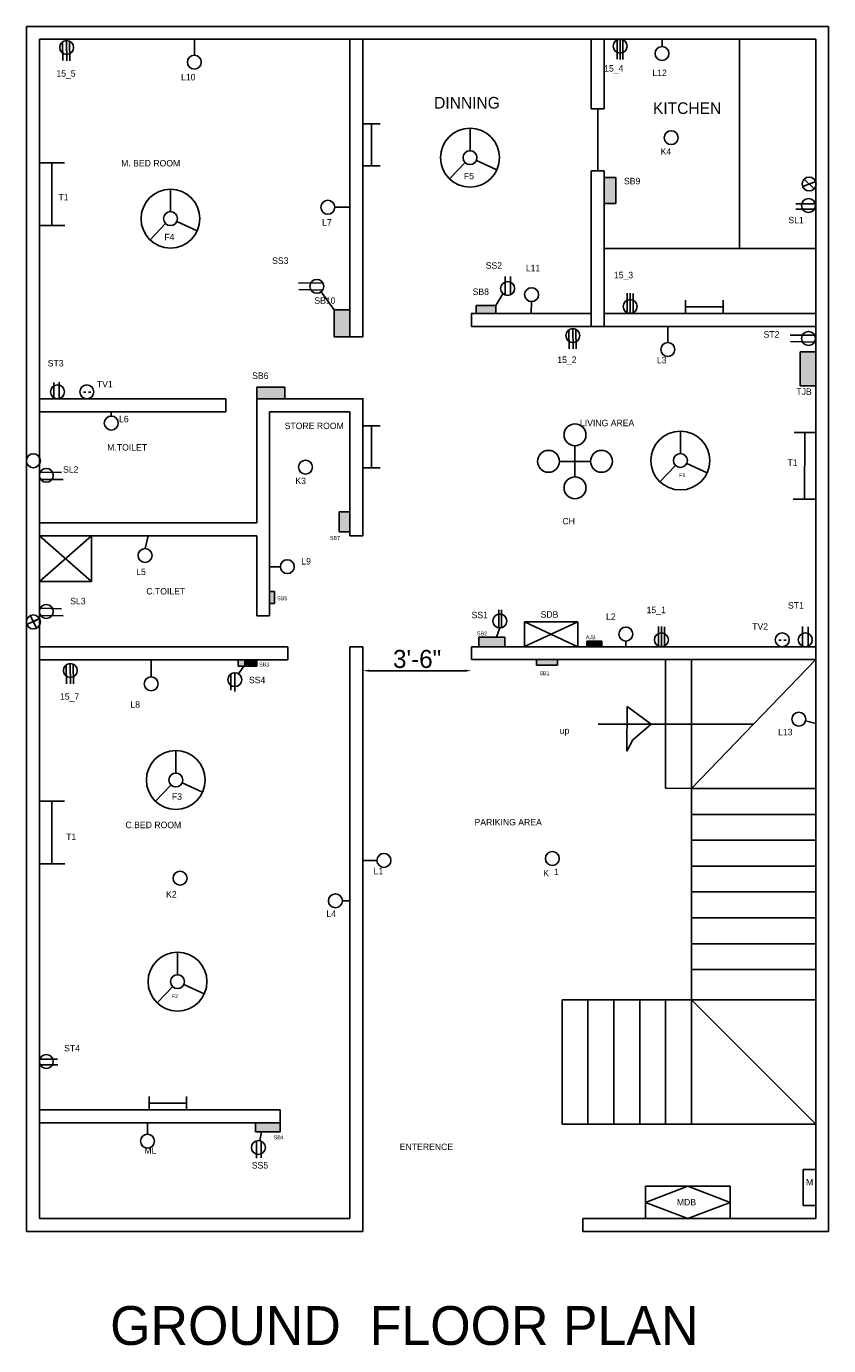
# Model space of a CAD drawing. Header units: inches. Extents: x 4084 to 7152, y -2825 to -1061.
# Tile 4 of 8: x 5343 to 5653, y -1584 to -1074. Entities that reach past the tile are written whole.
import ezdxf

# ---------------------------------------------------------------- set-up
doc = ezdxf.new("R2010")
doc.units = ezdxf.units.IN
doc.dimstyles.new('ISO-25', dxfattribs={"dimtxt": 7, "dimasz": 2.5, "dimexe": 1.25, "dimexo": 0.625, "dimgap": 1, "dimtad": 1, "dimdec": 1, "dimlunit": 3, "dimtxsty": 'Standard', "dimcen": 2.5, "dimse1": 1, "dimse2": 1, "dimadec": 0, "dimazin": 0, "dimtfac": 1, "dimtdec": 1, "dimtmove": 2, "dimatfit": 3, "dimfxl": 1, "dimarcsym": 0})

# ---------------------------------------------------------------- blocks, each defined once
blk = doc.blocks.new('*D6')
at = {"color": 0, "lineweight": -2}
blk.add_line((5475.7, -1322.92), (5512.68, -1322.92), dxfattribs=at)
at = {"color": 0}
for points in [[(5475.7, -1322.5), (5475.7, -1323.34), (5473.2, -1322.92)], [(5512.68, -1322.5), (5512.68, -1323.34), (5515.18, -1322.92)]]:
    blk.add_solid(points, dxfattribs=at)
at = {"layer": 'Defpoints', "color": 0}
for p in [(5473.2, -1316.16), (5515.18, -1316.16), (5515.18, -1322.92)]:
    blk.add_point(p, dxfattribs=at)
at = {"color": 0, "insert": (5494.19, -1318.42), "char_height": 7, "attachment_point": 5}
blk.add_mtext('3\'-6"', dxfattribs=at)

msp = doc.modelspace()

# ---------------------------------------------------------------- hatches: boundary and pattern name
h = msp.add_hatch(color=2)
h.paths.add_polyline_path([(5524.61, -1181.7), (5517, -1181.7), (5517, -1184.76), (5524.61, -1184.76)])
h.paths.add_polyline_path([(5570.99, -1132.26), (5566.46, -1132.26), (5566.46, -1142.25), (5570.99, -1142.25)])
h = msp.add_hatch(color=2)
h.paths.add_polyline_path([(5441.32, -1497.76), (5431.78, -1497.76), (5431.78, -1501.27), (5441.32, -1501.27)])
h.paths.add_polyline_path([(5439.03, -1292.3), (5437.2, -1292.3), (5437.2, -1296.98), (5439.03, -1296.98)])
h.paths.add_polyline_path([(5468.2, -1261.54), (5464.08, -1261.54), (5464.08, -1269.29), (5468.2, -1269.29)])
h.paths.add_polyline_path([(5443.07, -1213.32), (5432.2, -1213.32), (5432.2, -1217.76), (5437.2, -1217.76), (5443.07, -1217.76)])
h.paths.add_polyline_path([(5468.2, -1183.39), (5462.17, -1183.39), (5462.17, -1193.76), (5468.2, -1193.76)])
for color, points in [(5, [(5642.2, -1212.8), (5648.2, -1212.8), (5648.2, -1199.65), (5642.2, -1199.65)]), (4, [(5648.2, -1199.65), (5642.2, -1199.65), (5642.2, -1212.8), (5648.2, -1212.8)]), (3, [(5648.2, -1199.65), (5642.2, -1199.65), (5642.2, -1212.8), (5648.2, -1212.8)]), (4, [(5565.57, -1311.57), (5559.81, -1311.57), (5559.81, -1313.66), (5565.57, -1313.66)]), (2, [(5432.2, -1318.76), (5425.08, -1318.76), (5425.08, -1321.11), (5426.24, -1321.11), (5432.2, -1321.11)]), (2, [(5432.2, -1318.76), (5427.24, -1318.76), (5427.24, -1321.11), (5432.2, -1321.11)]), (2, [(5548.39, -1318.66), (5540.33, -1318.66), (5540.33, -1320.8), (5548.39, -1320.8)])]:
    msp.add_hatch(color=color).paths.add_polyline_path(points)
h = msp.add_hatch(color=2)
h.paths.add_polyline_path([(5528.05, -1313.66), (5528.05, -1309.9), (5517.98, -1309.9), (5517.98, -1313.66)])
h.paths.add_polyline_path([(5516.91, -1307.41), (5521.66, -1307.41), (5521.66, -1309.66), (5516.91, -1309.66)], flags=9)

# ---------------------------------------------------------------- linework, layer by layer
for p, q in [((5343.2, -1539.76), (5343.2, -1073.76)), ((5343.2, -1073.76), (5653.2, -1073.76)), ((5653.2, -1073.76), (5653.2, -1539.76)), ((5348.2, -1534.76), (5348.2, -1078.76)), ((5348.2, -1078.76), (5648.2, -1078.76)), ((5348.2, -1078.76), (5468.2, -1078.76)), ((5348.2, -1078.76), (5348.2, -1222.76)), ((5357.15, -1079.74), (5357.25, -1087.02)), ((5358.75, -1079.21), (5358.86, -1087.08)), ((5359.87, -1079.46), (5359.96, -1087.08)), ((5408.1, -1084.9), (5408.1, -1078.63)), ((5468.2, -1193.76), (5468.2, -1078.76)), ((5473.2, -1193.8), (5473.2, -1078.76)), ((5561.46, -1105.61), (5561.46, -1078.76)), ((5566.46, -1105.61), (5566.46, -1078.76)), ((5571.49, -1078.99), (5571.49, -1086.45)), ((5572.64, -1078.73), (5572.64, -1086.57)), ((5573.73, -1078.96), (5573.73, -1086.51)), ((5588.82, -1081.54), (5588.82, -1078.76)), ((5648.2, -1078.76), (5600.2, -1078.76)), ((5618.77, -1109.76), (5618.77, -1078.76)), ((5648.2, -1078.76), (5648.2, -1534.76)), ((5648.2, -1078.76), (5648.2, -1114.76)), ((5563.96, -1105.61), (5561.46, -1105.61)), ((5563.96, -1129.61), (5563.96, -1105.61)), ((5563.96, -1105.61), (5563.96, -1105.61)), ((5563.96, -1105.61), (5566.46, -1105.61)), ((5473.2, -1111.43), (5479.94, -1111.43)), ((5476.57, -1111.43), (5476.57, -1127.66)), ((5618.72, -1114.76), (5618.72, -1109.76)), ((5514.62, -1121.83), (5514.62, -1113.14)), ((5618.72, -1114.76), (5618.72, -1159.69)), ((5618.77, -1114.76), (5618.72, -1114.76)), ((5648.2, -1114.76), (5648.2, -1189.76)), ((5653.2, -1114.76), (5653.2, -1189.76)), ((5348.2, -1126.52), (5357.89, -1126.52)), ((5353.04, -1126.52), (5353.04, -1150.76)), ((5512.75, -1126.45), (5506.71, -1132.7)), ((5517.07, -1125.63), (5524.98, -1129.23)), ((5473.2, -1127.66), (5479.94, -1127.66)), ((5561.46, -1189.76), (5561.46, -1129.61)), ((5566.46, -1129.61), (5561.46, -1129.61)), ((5566.46, -1189.76), (5566.46, -1129.61)), ((5566.46, -1132.26), (5570.99, -1132.26)), ((5570.99, -1132.26), (5570.99, -1142.25)), ((5398.87, -1145.41), (5398.87, -1136.72)), ((5648.2, -1133.7), (5643.21, -1135.72)), ((5643.72, -1132.89), (5647.68, -1136.53)), ((5570.99, -1142.25), (5566.46, -1142.25)), ((5648.04, -1142.42), (5640.59, -1142.42)), ((5462.35, -1143.72), (5468.2, -1143.72)), ((5647.69, -1144.46), (5640.59, -1144.46)), ((5348.2, -1150.76), (5358.09, -1150.76)), ((5397, -1150.03), (5390.96, -1156.28)), ((5401.32, -1149.21), (5409.23, -1152.81)), ((5566.46, -1159.69), (5648.2, -1159.69)), ((5457.79, -1172.99), (5448.38, -1173.01)), ((5528.24, -1177.67), (5528.24, -1170.51)), ((5530.33, -1177.56), (5530.33, -1170.51)), ((5457.68, -1175.79), (5448.52, -1175.55)), ((5462.17, -1183.39), (5457.04, -1176.46)), ((5527.37, -1177.16), (5524.61, -1181.7)), ((5575.4, -1184.53), (5575.4, -1176.98)), ((5576.49, -1184.76), (5576.49, -1176.91)), ((5577.64, -1184.51), (5577.64, -1177.04)), ((5462.17, -1193.76), (5462.17, -1183.39)), ((5462.17, -1183.39), (5468.2, -1183.39)), ((5517, -1184.76), (5517, -1181.7)), ((5517, -1181.7), (5524.61, -1181.7)), ((5524.61, -1181.7), (5524.61, -1184.76)), ((5538.26, -1184.76), (5538.43, -1180.19)), ((5597.92, -1184.76), (5597.92, -1179.65)), ((5612.44, -1182.21), (5597.92, -1182.21)), ((5612.44, -1184.76), (5612.44, -1179.65)), ((5561.46, -1184.76), (5515.05, -1184.76)), ((5515.18, -1189.76), (5515.18, -1184.76)), ((5648.2, -1184.76), (5566.46, -1184.76)), ((5468.2, -1193.76), (5462.17, -1193.76)), ((5468.2, -1193.76), (5468.2, -1193.76)), ((5468.2, -1193.76), (5473.2, -1193.76)), ((5473.2, -1193.76), (5473.2, -1193.8)), ((5561.46, -1189.76), (5515.18, -1189.76)), ((5552.79, -1191.18), (5552.88, -1198.46)), ((5554.39, -1190.65), (5554.5, -1198.52)), ((5555.51, -1190.9), (5555.6, -1198.52)), ((5561.46, -1189.76), (5566.46, -1189.76)), ((5648.2, -1189.76), (5566.46, -1189.76)), ((5566.46, -1189.76), (5566.46, -1189.76)), ((5591.05, -1196.04), (5591.05, -1189.76)), ((5647.79, -1193.13), (5638.38, -1193.14)), ((5647.67, -1195.93), (5638.52, -1195.68)), ((5648.2, -1199.65), (5642.2, -1199.65)), ((5642.2, -1199.65), (5642.2, -1212.8)), ((5353.84, -1217.4), (5353.84, -1211.43)), ((5355.86, -1217.68), (5355.86, -1211.36)), ((5432.2, -1217.76), (5432.2, -1213.32)), ((5432.2, -1213.32), (5443.07, -1213.32)), ((5443.07, -1213.32), (5443.07, -1217.76)), ((5642.2, -1212.8), (5648.2, -1212.8)), ((5348.2, -1217.76), (5420.2, -1217.76)), ((5365.21, -1215.18), (5366.2, -1215.18)), ((5367.14, -1215.18), (5368.07, -1215.18)), ((5420.2, -1222.76), (5420.2, -1217.76)), ((5432.2, -1222.76), (5432.2, -1217.76)), ((5432.2, -1217.76), (5437.2, -1217.76)), ((5437.2, -1217.76), (5468.2, -1217.76)), ((5468.2, -1217.76), (5473.2, -1217.76)), ((5473.2, -1217.6), (5473.2, -1217.6)), ((5473.2, -1269.29), (5473.2, -1217.6)), ((5348.2, -1222.76), (5420.2, -1222.76)), ((5376, -1224.47), (5376, -1222.76)), ((5420.2, -1222.76), (5420.2, -1222.76)), ((5420.2, -1222.76), (5420.2, -1222.76)), ((5432.2, -1222.76), (5432.2, -1254.31)), ((5437.2, -1222.76), (5437.2, -1254.31)), ((5437.2, -1222.76), (5468.2, -1222.76)), ((5468.2, -1269.29), (5468.2, -1222.76)), ((5473.2, -1228.18), (5479.94, -1228.18)), ((5476.57, -1228.18), (5476.57, -1244.42)), ((5595.93, -1238.97), (5595.93, -1230.28)), ((5648.2, -1230.78), (5639.88, -1230.78)), ((5644.04, -1230.78), (5643.86, -1256.6)), ((5555.19, -1247.97), (5555.19, -1235.97)), ((5473.2, -1244.42), (5479.94, -1244.42)), ((5555.19, -1241.97), (5549.19, -1241.97)), ((5555.19, -1241.97), (5561.19, -1241.97)), ((5594.06, -1243.59), (5588.02, -1249.84)), ((5598.38, -1242.77), (5606.29, -1246.37)), ((5348.48, -1246.17), (5356.75, -1246.33)), ((5348.72, -1248.97), (5357.42, -1249.03)), ((5432.2, -1265.76), (5432.2, -1254.31)), ((5437.2, -1265.76), (5437.2, -1254.31)), ((5648.2, -1256.6), (5639.53, -1256.6)), ((5464.08, -1269.29), (5464.08, -1261.54)), ((5464.08, -1261.54), (5468.2, -1261.54)), ((5432.2, -1265.76), (5348.2, -1265.76)), ((5437.2, -1265.41), (5437.2, -1299.52)), ((5468.2, -1269.29), (5464.08, -1269.29)), ((5468.2, -1269.29), (5468.2, -1270.76)), ((5473.19, -1270.76), (5473.2, -1269.29)), ((5432.2, -1270.76), (5348.2, -1270.76)), ((5368.37, -1270.76), (5348.2, -1288.37)), ((5348.2, -1270.76), (5368.37, -1288.37)), ((5368.37, -1270.76), (5368.37, -1288.37)), ((5389.05, -1275.67), (5390.2, -1270.76)), ((5432.2, -1270.76), (5432.2, -1299.52)), ((5432.2, -1270.76), (5432.2, -1270.76)), ((5468.2, -1270.76), (5473.19, -1270.76)), ((5441.34, -1282.71), (5437.2, -1282.71)), ((5368.37, -1288.37), (5348.2, -1288.37)), ((5439.03, -1292.3), (5437.2, -1292.3)), ((5439.03, -1296.98), (5439.03, -1292.3)), ((5348.48, -1298.79), (5356.75, -1298.96)), ((5432.2, -1299.52), (5432.2, -1301.66)), ((5437.2, -1296.98), (5439.03, -1296.98)), ((5437.2, -1299.52), (5437.2, -1301.66)), ((5525.71, -1299.59), (5525.71, -1299.38)), ((5525.71, -1306.37), (5525.71, -1299.59)), ((5526.85, -1306.31), (5526.85, -1299.33)), ((5345.78, -1303.85), (5343.36, -1305)), ((5347.04, -1306.5), (5344.73, -1301.65)), ((5348.2, -1302.7), (5345.78, -1303.85)), ((5345.89, -1304.07), (5348.2, -1302.7)), ((5348.72, -1301.59), (5357.42, -1301.66)), ((5432.2, -1301.66), (5437.2, -1301.66)), ((5535.64, -1305.73), (5535.64, -1303.99)), ((5536.77, -1304.04), (5535.64, -1304.04)), ((5535.64, -1304.04), (5556.24, -1313.66)), ((5535.64, -1313.52), (5556.24, -1304.04)), ((5535.64, -1313.52), (5535.64, -1305.73)), ((5536.77, -1304.04), (5556.24, -1304.04)), ((5556.24, -1305.87), (5556.24, -1304.04)), ((5556.24, -1305.87), (5556.24, -1313.66)), ((5587.49, -1313.43), (5587.49, -1305.87)), ((5588.58, -1313.66), (5588.58, -1305.82)), ((5589.73, -1313.4), (5589.73, -1305.94)), ((5643.1, -1313.43), (5643.1, -1305.87)), ((5645.34, -1313.4), (5645.34, -1305.94)), ((5517.98, -1313.66), (5517.98, -1309.9)), ((5517.98, -1309.9), (5528.05, -1309.9)), ((5524.86, -1309.9), (5526.16, -1306.4)), ((5528.05, -1309.9), (5528.05, -1313.66)), ((5633.95, -1311.08), (5634.93, -1311.08)), ((5635.88, -1311.08), (5636.8, -1311.08)), ((5431.69, -1313.66), (5348.2, -1313.66)), ((5431.69, -1313.66), (5432.2, -1313.66)), ((5432.2, -1313.66), (5437.2, -1313.66)), ((5444.2, -1313.66), (5437.2, -1313.66)), ((5444.2, -1313.66), (5444.2, -1313.66)), ((5444.2, -1316.16), (5444.2, -1313.66)), ((5444.2, -1316.16), (5444.2, -1318.76)), ((5468.2, -1313.66), (5473.12, -1313.66)), ((5468.2, -1313.66), (5468.2, -1318.66)), ((5473.12, -1313.66), (5473.2, -1313.66)), ((5473.2, -1318.66), (5473.2, -1313.66)), ((5515.18, -1313.66), (5648.2, -1313.66)), ((5515.18, -1313.66), (5515.18, -1318.66)), ((5559.81, -1313.66), (5559.81, -1311.57)), ((5559.81, -1311.57), (5565.57, -1311.57)), ((5565.57, -1311.57), (5565.57, -1313.66)), ((5574.87, -1311.45), (5574.87, -1313.66)), ((5432.2, -1318.76), (5348.2, -1318.76)), ((5348.2, -1318.76), (5348.2, -1318.76)), ((5358.56, -1320.68), (5358.65, -1327.96)), ((5360.16, -1320.15), (5360.27, -1328.02)), ((5361.28, -1320.4), (5361.37, -1328.02)), ((5391.43, -1325.3), (5391.43, -1319.02)), ((5432.2, -1318.76), (5424.71, -1318.76)), ((5424.71, -1318.76), (5424.71, -1318.76)), ((5425.08, -1321.11), (5425.08, -1318.76)), ((5426.24, -1321.11), (5425.08, -1321.11)), ((5427.24, -1321.11), (5425.21, -1324.17)), ((5432.2, -1321.11), (5426.24, -1321.11)), ((5432.2, -1318.76), (5432.2, -1318.76)), ((5432.2, -1321.11), (5432.2, -1318.76)), ((5432.2, -1318.76), (5437.2, -1318.76)), ((5444.2, -1318.76), (5436.61, -1318.76)), ((5468.2, -1318.66), (5468.2, -1497.76)), ((5473.2, -1318.66), (5473.2, -1497.76)), ((5515.18, -1318.66), (5648.2, -1318.66)), ((5540.33, -1318.66), (5540.33, -1320.8)), ((5540.33, -1320.8), (5548.39, -1320.8)), ((5548.39, -1320.8), (5548.39, -1318.66)), ((5590.2, -1318.66), (5590.2, -1366.66)), ((5600.2, -1398.49), (5600.2, -1318.66)), ((5600.2, -1318.66), (5600.2, -1366.66)), ((5600.2, -1318.66), (5600.2, -1366.66)), ((5600.2, -1368.49), (5648.2, -1318.66)), ((5422.14, -1324.23), (5422.14, -1330.46)), ((5423.72, -1323.72), (5423.72, -1330.96)), ((5575.38, -1336.8), (5575.19, -1354.05)), ((5584.69, -1343.57), (5575.38, -1336.8)), ((5575.38, -1336.8), (5584.69, -1343.57)), ((5624.2, -1343.57), (5564.19, -1343.57)), ((5584.69, -1343.57), (5577.53, -1349.69)), ((5648.2, -1343.31), (5644.31, -1342.34)), ((5575.19, -1354.05), (5577.53, -1349.69)), ((5400.93, -1362.51), (5400.93, -1353.82)), ((5399.06, -1367.14), (5393.03, -1373.38)), ((5403.38, -1366.32), (5411.29, -1369.91)), ((5590.2, -1366.66), (5590.2, -1368.41)), ((5590.2, -1368.41), (5600.2, -1368.49)), ((5648.2, -1368.49), (5600.2, -1368.49)), ((5348.2, -1373.42), (5357.89, -1373.42)), ((5353.04, -1373.42), (5353.04, -1397.66)), ((5648.2, -1378.49), (5600.2, -1378.49)), ((5648.2, -1388.49), (5600.2, -1388.49)), ((5348.2, -1397.66), (5358.09, -1397.66)), ((5478.67, -1396.29), (5473.2, -1396.29)), ((5648.2, -1398.49), (5600.2, -1398.49)), ((5600.2, -1450.25), (5600.2, -1398.49)), ((5465.29, -1411.89), (5468.2, -1411.89)), ((5648.2, -1408.49), (5600.2, -1408.49)), ((5648.2, -1418.49), (5600.2, -1418.49)), ((5401.59, -1440.48), (5401.59, -1431.79)), ((5648.2, -1428.49), (5600.2, -1428.49)), ((5648.2, -1438.49), (5600.2, -1438.49)), ((5399.72, -1445.11), (5393.68, -1451.35)), ((5404.04, -1444.29), (5411.94, -1447.88)), ((5550.2, -1450.25), (5648.2, -1450.25)), ((5550.2, -1450.25), (5550.2, -1498.25)), ((5560.2, -1450.25), (5560.2, -1498.25)), ((5570.2, -1450.25), (5570.2, -1498.25)), ((5580.2, -1450.25), (5580.2, -1498.25)), ((5590.2, -1450.25), (5590.2, -1498.25)), ((5600.2, -1450.25), (5600.2, -1498.25)), ((5600.2, -1450.25), (5648.2, -1498.25)), ((5348.34, -1473.19), (5355.22, -1473.19)), ((5348.48, -1475.28), (5355.3, -1475.28)), ((5390.59, -1492.76), (5390.59, -1487.65)), ((5405.11, -1492.76), (5405.11, -1487.65)), ((5348.2, -1492.76), (5441.32, -1492.76)), ((5405.11, -1490.21), (5390.59, -1490.21)), ((5441.32, -1497.76), (5441.32, -1492.76)), ((5348.2, -1534.76), (5348.2, -1497.76)), ((5348.2, -1497.76), (5441.32, -1497.76)), ((5389.99, -1502.15), (5389.99, -1497.76)), ((5431.78, -1501.27), (5431.78, -1497.76)), ((5441.32, -1497.76), (5441.32, -1501.27)), ((5468.2, -1497.76), (5468.2, -1534.76)), ((5473.2, -1497.76), (5473.2, -1539.76)), ((5600.2, -1498.25), (5550.2, -1498.25)), ((5600.2, -1498.25), (5648.2, -1498.25)), ((5441.32, -1501.27), (5431.78, -1501.27)), ((5432.15, -1504.7), (5432.15, -1511.38)), ((5434.01, -1501.27), (5433.35, -1504.66)), ((5433.87, -1504.82), (5433.87, -1511.31)), ((5648.2, -1515.76), (5643.33, -1515.76)), ((5643.33, -1515.76), (5643.33, -1529.76)), ((5582.4, -1534.76), (5582.4, -1522.3)), ((5582.4, -1522.3), (5615.16, -1522.3)), ((5582.4, -1528.53), (5598.78, -1522.3)), ((5598.78, -1522.3), (5615.16, -1528.53)), ((5615.16, -1522.3), (5615.16, -1534.76)), ((5598.78, -1534.76), (5582.4, -1528.53)), ((5615.16, -1528.53), (5598.78, -1534.76)), ((5643.33, -1529.76), (5648.2, -1529.76)), ((5468.2, -1534.76), (5348.2, -1534.76)), ((5648.2, -1534.76), (5558.2, -1534.76)), ((5558.2, -1534.76), (5558.2, -1539.76)), ((5468.2, -1539.76), (5343.2, -1539.76)), ((5468.2, -1539.76), (5473.2, -1539.76)), ((5653.2, -1539.76), (5558.2, -1539.76))]:
    msp.add_line(p, q)
for centre, radius in [((5358.75, -1081.9), 2.69), ((5572.64, -1081.42), 2.69), ((5588.82, -1084.23), 2.69), ((5408.1, -1087.59), 2.69), ((5514.62, -1124.52), 11.38), ((5592.37, -1116.81), 2.69), ((5514.62, -1124.52), 2.69), ((5645.7, -1134.71), 2.69), ((5398.87, -1148.1), 11.38), ((5459.66, -1143.72), 2.69), ((5645.42, -1143.02), 2.69), ((5398.87, -1148.1), 2.69), ((5455.44, -1174.3), 2.69), ((5529.15, -1175.14), 2.69), ((5538.43, -1177.5), 2.69), ((5576.49, -1182.07), 2.69), ((5554.39, -1193.34), 2.69), ((5645.43, -1194.43), 2.69), ((5591.05, -1198.73), 2.69), ((5355.2, -1215.07), 2.69), ((5366.57, -1215.07), 2.69), ((5376, -1227.16), 2.69), ((5555.19, -1231.73), 4.23), ((5595.93, -1241.66), 11.38), ((5345.89, -1241.73), 2.69), ((5544.95, -1241.97), 4.23), ((5565.42, -1241.97), 4.23), ((5595.93, -1241.66), 2.69), ((5350.89, -1247.38), 2.69), ((5451.08, -1244.2), 2.69), ((5555.19, -1252.2), 4.23), ((5389.05, -1278.36), 2.69), ((5444.03, -1282.71), 2.69), ((5350.89, -1300.01), 2.69), ((5345.89, -1304.07), 2.69), ((5526.16, -1303.71), 2.69), ((5574.87, -1308.76), 2.69), ((5588.58, -1310.97), 2.69), ((5635.3, -1310.97), 2.69), ((5644.19, -1310.97), 2.69), ((5360.16, -1322.84), 2.69), ((5391.43, -1327.99), 2.69), ((5423.72, -1326.41), 2.69), ((5641.71, -1341.68), 2.69), ((5400.93, -1365.2), 11.38), ((5400.93, -1365.2), 2.69), ((5481.36, -1396.29), 2.69), ((5546.45, -1395.53), 2.69), ((5402.58, -1403.19), 2.69), ((5462.6, -1411.89), 2.69), ((5401.59, -1443.17), 11.38), ((5401.59, -1443.17), 2.69), ((5350.89, -1474.06), 2.69), ((5389.99, -1504.84), 2.69), ((5432.84, -1507.3), 2.69)]:
    msp.add_circle(centre, radius)

# ---------------------------------------------------------------- texts
at = {"attachment_point": 1}
for s, insert, char_height, width in [('15_5', (5354.78, -1090.7), 2.5, 19.1005), ('15_4', (5566.46, -1088.76), 2.5, 13.8678), ('L12', (5585.09, -1090.46), 2.5, 16.455), ('L10', (5402.97, -1092.13), 2.5, 16.1471), ('DINNING\\P', (5500.74, -1101.04), 4.5, 28.35), ('KITCHEN\\P', (5585.31, -1103.13), 4.5, 29.925), ('K4', (5588.3, -1120.87), 2.5, 15.9171), ('M. BED ROOM', (5379.81, -1125.43), 2.5, 70.1144), ('F5', (5512.25, -1130.4), 2.5, 7.2823), ('SB9', (5574.13, -1132.33), 2.5, 10.6301), ('T1', (5355.59, -1138.52), 2.5, 13.14), ('SL1', (5637.65, -1147.43), 2.5, 10.5494), ('L7', (5457.47, -1148.31), 2.5, 8.5772), ('F4', (5396.5, -1153.98), 2.5, 7.2823), ('     SS3', (5433.49, -1163.11), 2.5, 26.6113), ('SS2', (5520.68, -1164.96), 2.5, 11.2234), ('L11', (5536.19, -1165.96), 2.5, 14.601), ('15_3', (5570.21, -1168.68), 2.5, 18.422), ('SB8', (5515.63, -1175.13), 2.5, 13.499), ('SB10', (5454.46, -1178.53), 2.5, 13.7392), ('ST2', (5628.05, -1191.62), 2.5, 9.1789), ('ST3', (5351.44, -1202.77), 2.5, 12.2298), ('15_2', (5548.36, -1201.41), 2.5, 24.9424), ('  L3', (5584.98, -1201.56), 2.5, 16.2472), ('SB6', (5430.44, -1207.6), 2.5, 15.8648), ('TV1', (5370.44, -1210.85), 2.5, 10.0014), ('TJB', (5640.73, -1213.77), 2.5, 5.9963), ('L6', (5378.99, -1224.36), 2.5, 8.8835), ('STORE ROOM', (5443, -1227), 2.5, 23.9052), ('LIVING AREA', (5557.12, -1225.88), 2.5, 46.5182), ('M.TOILET', (5374.42, -1235.31), 2.5, 41.1248), ('\\PSL2', (5357.35, -1239.71), 2.5, 16.3647), ('T1', (5637.3, -1241.22), 2.5, 13.14), ('K3', (5447.13, -1248.27), 2.5, 12.8115), ('F1', (5595.42, -1246.56), 1.5, 5.9834), ('CH', (5550.32, -1263.86), 2.5, 15.1464), ('SB7', (5460.49, -1270.87), 1.5, 6.5782), ('L9', (5449.42, -1279.37), 2.5, 10.9075), ('\\P\\P L5', (5384.68, -1275.08), 2.5, 10.7638), ('SL3', (5360.12, -1294.76), 2.5, 7.975), ('C.TOILET', (5389.53, -1290.95), 2.5, 55.7135), ('SB5', (5440.1, -1294.18), 1.5, 6.5782), ('SS1', (5515.22, -1300.14), 2.5, 7.7927), ('SDB', (5541.9, -1299.92), 2.5, 19.2602), ('\\P   L2', (5564.39, -1296.64), 2.5, 18.7865), ('15_1', (5582.87, -1298.19), 2.5, 17.2071), ('ST1', (5637.49, -1296.41), 2.5, 10.7058), ('TV2', (5623.66, -1304.58), 2.5, 9.8956), ('SB2', (5517.29, -1307.78), 1.5, 6.5782), (' AJB', (5558.82, -1309.24), 1.5, 6.7481), ('SB3', (5433.11, -1319.8), 1.5, 6.5782), ('SS4', (5429.19, -1325.27), 2.5, 12.1136), ('SB1', (5541.47, -1323.16), 1.5, 6.5782), ('15_7', (5356.18, -1331.64), 2.5, 19.1005), ('    L8', (5379.66, -1334.75), 2.5, 29.9685), ('up', (5549.3, -1344.84), 2.5, 33.0785), ('L13', (5633.66, -1345.42), 2.5, 8.629), ('F3', (5399.42, -1370.35), 2.5, 8.0022), ('C.BED ROOM', (5381.49, -1381.33), 2.5, 21.9114), ('PARIKING AREA', (5516.37, -1380.25), 2.5, 53.6607), ('T1', (5358.55, -1385.92), 2.5, 13.14), ('L1', (5477.36, -1399.15), 2.5, 18.0886), ('  \\P\\P K', (5541.98, -1391.63), 2.5, 13.2078), ('1', (5547.08, -1399.48), 2.5, 4.1503), ('K2', (5397.18, -1408.19), 2.5, 26.2306), ('L4', (5459.12, -1415.66), 2.5, 6.9645), ('F2', (5399.36, -1448.04), 1.5, 6.4426), ('ST4', (5357.77, -1467.63), 2.5, 19.7686), ('SB4', (5438.75, -1502.63), 1.5, 6.5782), ('ML', (5388.78, -1507.24), 2.5, 9.5421), ('ENTERENCE', (5487.48, -1505.81), 2.5, 107.0684), ('SS5', (5430.29, -1512.95), 2.5, 10.2236), ('M', (5644.48, -1519.44), 2.5, 3.7128), ('MDB', (5594.56, -1527.2), 2.5, 21.5267), ('GROUND  FLOOR PLAN', (5375.56, -1568.66), 15, 328.2381)]:
    msp.add_mtext(s, dxfattribs=dict(at, insert=insert, char_height=char_height, width=width))

# ---------------------------------------------------------------- dimensions: what is measured, and where the dimension line sits
dim = msp.add_linear_dim(base=(5515.18, -1322.92), p1=(5473.2, -1316.16), p2=(5515.18, -1316.16), dimstyle='ISO-25')
dim.commit()
dim.dimension.update_dxf_attribs({"geometry": '*D6', "text_midpoint": (5494.19, -1318.42)})

doc.saveas('drawing.dxf')
